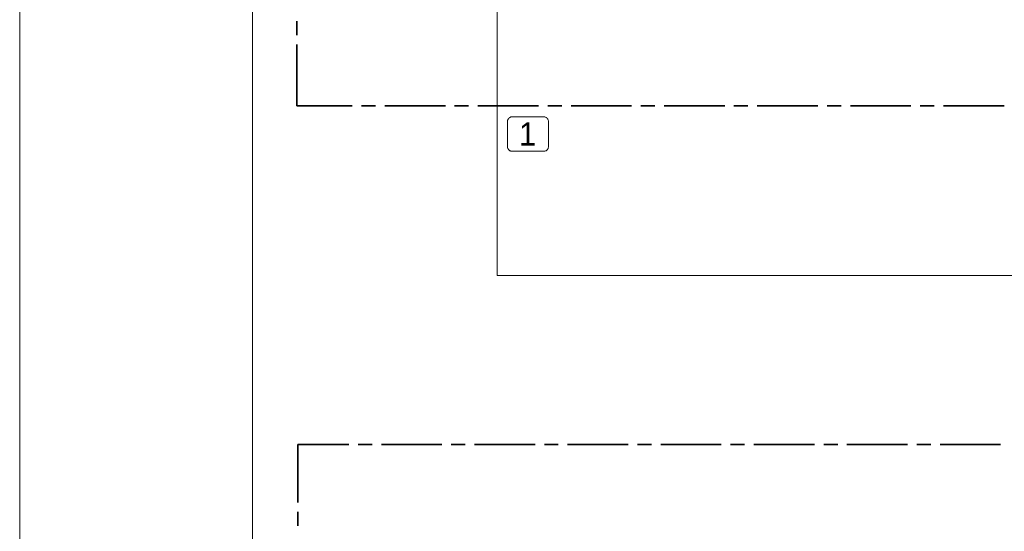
# Model space of a CAD drawing. Header units: millimetres. Extents: x 0 to 203, y 0 to 47.
# Tile 155 of 196: x 136.6 to 144.92, y 24.22 to 28.54. Entities that reach past the tile are written whole.
import ezdxf

# ---------------------------------------------------------------- set-up
doc = ezdxf.new("R2010")
doc.units = ezdxf.units.MM
doc.layers.add('PDF_Geomertry', color=7, linetype='Continuous')
doc.layers.add('PDF_Text', color=7, linetype='Continuous')
doc.styles.add('PDF Arial', font='txt')

msp = doc.modelspace()

# ---------------------------------------------------------------- linework, layer by layer
at = {"layer": 'PDF_Geomertry', "lineweight": 15}
for points in [[(136.5963, 0.0035), (202.8143, 0.0035), (202.8143, 46.7735), (136.5963, 46.7735), (136.5963, 0.0035)], [(138.5652, 0.3971), (202.4207, 0.3971), (202.4207, 46.3799), (138.5652, 46.3799), (138.5652, 0.3971)]]:
    msp.add_lwpolyline(points, close=True, dxfattribs=at)
msp.add_lwpolyline([(149.9977, 24.1313), (149.9977, 26.3826), (140.6346, 26.3826), (140.6346, 30.8776)], dxfattribs=at)
at = {"layer": 'PDF_Geomertry', "lineweight": 35}
for points in [[(138.9407, 28.4138), (138.9407, 28.5318)], [(139.4082, 27.8165), (138.9407, 27.8165), (138.9407, 28.3354)], [(139.6046, 27.8165), (139.4865, 27.8165)], [(140.1957, 27.8165), (139.6838, 27.8165)], [(140.3921, 27.8165), (140.274, 27.8165)], [(140.9824, 27.8165), (140.4707, 27.8165)], [(141.1796, 27.8165), (141.0615, 27.8165)], [(141.7699, 27.8165), (141.2582, 27.8165)], [(141.9671, 27.8165), (141.849, 27.8165)], [(142.5574, 27.8165), (142.0457, 27.8165)], [(142.754, 27.8165), (142.636, 27.8165)], [(143.3449, 27.8165), (142.8332, 27.8165)], [(143.5415, 27.8165), (143.4235, 27.8165)], [(144.1324, 27.8165), (143.6207, 27.8165)], [(144.329, 27.8165), (144.211, 27.8165)], [(144.9193, 27.8165), (144.4074, 27.8165)], [(138.949, 24.4632), (138.949, 24.9526), (139.379, 24.9526)], [(139.4574, 24.9526), (139.5754, 24.9526)], [(139.6546, 24.9526), (140.1665, 24.9526)], [(140.2449, 24.9526), (140.3629, 24.9526)], [(140.4421, 24.9526), (140.954, 24.9526)], [(141.0324, 24.9526), (141.1504, 24.9526)], [(141.229, 24.9526), (141.7407, 24.9526)], [(141.8199, 24.9526), (141.9379, 24.9526)], [(142.0165, 24.9526), (142.5282, 24.9526)], [(142.6074, 24.9526), (142.7254, 24.9526)], [(142.804, 24.9526), (143.3157, 24.9526)], [(143.3943, 24.9526), (143.5129, 24.9526)], [(143.5915, 24.9526), (144.1032, 24.9526)], [(144.1818, 24.9526), (144.2999, 24.9526)], [(144.379, 24.9526), (144.8907, 24.9526)], [(138.949, 24.2665), (138.949, 24.3846)]]:
    msp.add_lwpolyline(points, dxfattribs=at)
at = {"layer": 'PDF_Geomertry', "lineweight": 9}
msp.add_lwpolyline([(141.0277, 27.7221), (141.0324, 27.7221), (141.0374, 27.7215), (141.0421, 27.7193), (141.0471, 27.7174), (141.0513, 27.7146), (141.0554, 27.711), (141.0588, 27.7068), (141.0615, 27.7026), (141.0638, 27.6985), (141.0652, 27.6938), (141.0665, 27.6882), (141.0665, 27.6832), (141.0665, 27.4707), (141.0665, 27.466), (141.0652, 27.461), (141.0638, 27.4563), (141.0615, 27.4512), (141.0588, 27.4471), (141.0554, 27.4429), (141.0513, 27.4396), (141.0471, 27.4368), (141.0421, 27.4346), (141.0374, 27.4332), (141.0324, 27.4318), (141.0277, 27.4318), (140.7602, 27.4318), (140.7554, 27.4318), (140.7499, 27.4332), (140.7449, 27.4346), (140.7407, 27.4368), (140.7365, 27.4396), (140.7324, 27.4429), (140.729, 27.4471), (140.7263, 27.4512), (140.724, 27.4563), (140.7221, 27.461), (140.7213, 27.466), (140.7207, 27.4707), (140.7207, 27.6832), (140.7213, 27.6882), (140.7221, 27.6938), (140.724, 27.6985), (140.7263, 27.7026), (140.729, 27.7068), (140.7324, 27.711), (140.7365, 27.7146), (140.7407, 27.7174), (140.7449, 27.7193), (140.7499, 27.7215), (140.7554, 27.7221), (140.7602, 27.7221), (141.0277, 27.7221)], close=True, dxfattribs=at)

# ---------------------------------------------------------------- texts
at = {"layer": 'PDF_Text', "insert": (140.8171, 27.479), "char_height": 0.1969, "attachment_point": 7, "style": 'PDF Arial'}
msp.add_mtext('1', dxfattribs=at)

doc.saveas('drawing.dxf')
